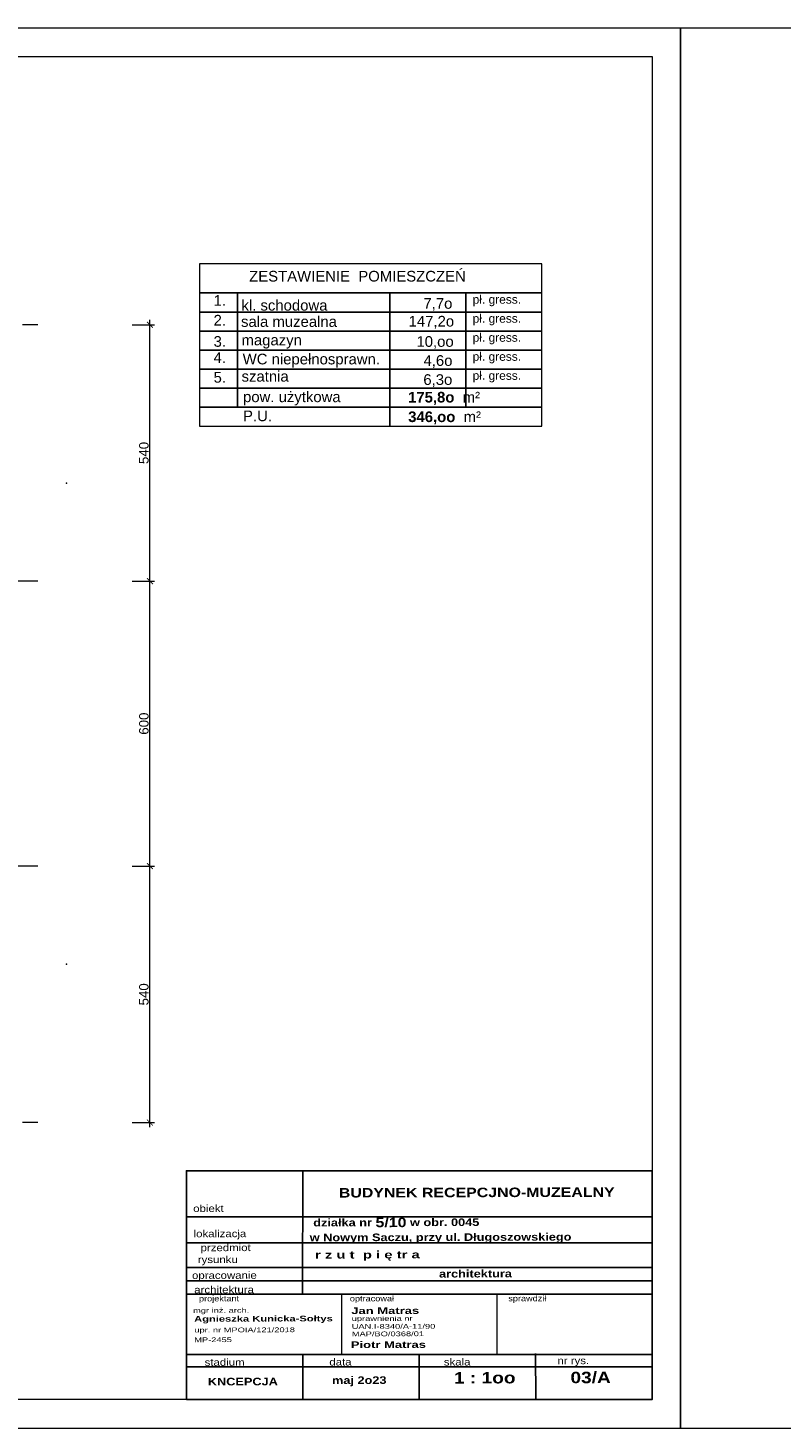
# Model space of a CAD drawing. Extents: x 4615668 to 9294084, y 5331114 to 10688993.
# Tile 13 of 181: x 4648536 to 4650123, y 5334449 to 5337397. Entities that reach past the tile are written whole.
import ezdxf

# ---------------------------------------------------------------- set-up
doc = ezdxf.new("R2010")
doc.units = 0
doc.header["$MEASUREMENT"] = 0
doc.linetypes.add('DASHDOT', pattern=[25.4, 12.7, -6.35, 0, -6.35])
for name, color, linetype in [('1', 7, 'Continuous'), ('DIM', 7, 'Continuous'), ('OPIS', 7, 'Continuous'), ('WYMIAROWANIE', 1, 'Continuous')]:
    doc.layers.add(name, color=color, linetype=linetype)
for name, color, linetype, lineweight in [('hatch', 253, 'Continuous', 0), ('Osie', 175, 'DASHDOT', 9), ('Wymiar', 7, 'Continuous', 9)]:
    doc.layers.add(name, color=color, linetype=linetype, lineweight=lineweight)
doc.styles.add('ARIAL', font='arial.ttf', dxfattribs={"height": 10})
doc.styles.add('Arial Narrow 20', font='arial.ttf', dxfattribs={"height": 20})
doc.styles.add('ARIAL_WYM50', font='arial.ttf', dxfattribs={"height": 15})
doc.styles.add('courier', font='stylu.ttf')
doc.styles.add('tomek14', font='ISOCP.shx', dxfattribs={"height": 14})
doc.dimstyles.new('1do100 ok', dxfattribs={"dimscale": 0.5, "dimtxt": 12, "dimasz": 25, "dimexe": 20, "dimexo": 0, "dimgap": 5, "dimtad": 1, "dimdec": 0, "dimzin": 9, "dimtxsty": 'Arial Narrow 20', "dimblk": 'ARCHTICK', "dimcen": 3, "dimdle": 20, "dimclrd": 256, "dimclre": 256, "dimclrt": 256, "dimadec": 0, "dimazin": 2, "dimtfac": 1, "dimtdec": 0, "dimtix": 1, "dimtmove": 2, "dimatfit": 3, "dimldrblk": 'NONE', "dimfxl": 0, "dimtvp": 1, "dimtolj": 1, "dimtzin": 0, "dimlwd": 5, "dimlwe": 5, "dimarcsym": 0})

# ---------------------------------------------------------------- blocks, each defined once
blk = doc.blocks.new('G$C61CBF25F')
at = {"layer": 'Osie', "lineweight": 0, "ltscale": 2.5}
for p, q in [((305, 0), (305, 1880)), ((855, 0), (855, 1880)), ((1425, 0), (1425, 1880)), ((1525, 1780), (204.8, 1780)), ((1525, 1780), (204.8, 1780)), ((95, 540), (95, 1340)), ((1525, 1240), (-5, 1240)), ((1525, 640), (-5, 640)), ((1525, 100), (204.8, 100))]:
    blk.add_line(p, q, dxfattribs=at)
blk = doc.blocks.new('_ArchTick')
at = {"color": 0, "linetype": 'ByBlock', "const_width": 0.15}
blk.add_lwpolyline([(-0.5, -0.5), (0.5, 0.5)], dxfattribs=at)
blk = doc.blocks.new('*D3158')
at = {"layer": 'Defpoints', "color": 0}
for p in [(4648557, 5335632.4), (4648793.4, 5335632.4), (4648557, 5335092.4)]:
    blk.add_point(p, dxfattribs=at)
at = {"layer": 'DIM', "lineweight": 5, "ltscale": 40}
for p, q in [((4648755.9, 5335632.4), (4648803.4, 5335632.4)), ((4648793.4, 5335082.4), (4648793.4, 5335642.4)), ((4648755.9, 5335092.4), (4648803.4, 5335092.4))]:
    blk.add_line(p, q, dxfattribs=at)
at = {"layer": 'DIM', "linetype": 'ByBlock', "lineweight": 5, "xscale": 12.5, "yscale": 12.5, "zscale": 12.5}
for p, rotation in [((4648793.4, 5335632.4), 90), ((4648793.4, 5335092.4), 270)]:
    blk.add_blockref('_ArchTick', p, dxfattribs=dict(at, rotation=rotation))
at = {"layer": 'DIM', "lineweight": 0, "ltscale": 40, "insert": (4648780.7, 5335362.4), "char_height": 20, "attachment_point": 5, "rotation": 90, "style": 'Arial Narrow 20'}
blk.add_mtext('\\A1;540', dxfattribs=at)
blk = doc.blocks.new('_None')
blk = doc.blocks.new('*D3159')
at = {"layer": 'Defpoints', "color": 0}
for p in [(4648557, 5336232.4), (4648793.4, 5336232.4), (4648557, 5335632.4)]:
    blk.add_point(p, dxfattribs=at)
at = {"layer": 'DIM', "lineweight": 5, "ltscale": 40}
for p, q in [((4648793.4, 5335622.4), (4648793.4, 5336242.4)), ((4648755.9, 5336232.4), (4648803.4, 5336232.4)), ((4648755.9, 5335632.4), (4648803.4, 5335632.4))]:
    blk.add_line(p, q, dxfattribs=at)
at = {"layer": 'DIM', "linetype": 'ByBlock', "lineweight": 5, "xscale": 12.5, "yscale": 12.5, "zscale": 12.5}
for p, rotation in [((4648793.4, 5336232.4), 90), ((4648793.4, 5335632.4), 270)]:
    blk.add_blockref('_ArchTick', p, dxfattribs=dict(at, rotation=rotation))
at = {"layer": 'DIM', "lineweight": 0, "ltscale": 40, "insert": (4648780.7, 5335932.4), "char_height": 20, "attachment_point": 5, "rotation": 90, "style": 'Arial Narrow 20'}
blk.add_mtext('\\A1;600', dxfattribs=at)
blk = doc.blocks.new('*D3160')
at = {"layer": 'Defpoints', "color": 0}
for p in [(4648557, 5336772.4), (4648793.4, 5336772.4), (4648557, 5336232.4)]:
    blk.add_point(p, dxfattribs=at)
at = {"layer": 'DIM', "lineweight": 5, "ltscale": 40}
for p, q in [((4648755.9, 5336772.4), (4648803.4, 5336772.4)), ((4648793.4, 5336222.4), (4648793.4, 5336782.4)), ((4648755.9, 5336232.4), (4648803.4, 5336232.4))]:
    blk.add_line(p, q, dxfattribs=at)
at = {"layer": 'DIM', "linetype": 'ByBlock', "lineweight": 5, "xscale": 12.5, "yscale": 12.5, "zscale": 12.5}
for p, rotation in [((4648793.4, 5336772.4), 90), ((4648793.4, 5336232.4), 270)]:
    blk.add_blockref('_ArchTick', p, dxfattribs=dict(at, rotation=rotation))
at = {"layer": 'DIM', "lineweight": 0, "ltscale": 40, "insert": (4648780.7, 5336502.4), "char_height": 20, "attachment_point": 5, "rotation": 90, "style": 'Arial Narrow 20'}
blk.add_mtext('\\A1;540', dxfattribs=at)
blk = doc.blocks.new('G$CE5B2E794')
at = {"layer": 'OPIS', "width": 743.088, "attachment_point": 1, "rotation": 0.1544, "style": 'courier'}
for s, insert, char_height in [('{\\W1.4;\\fArial|b1|i0|c238|p34;\\H0.444444x; \\fArial|b0|i0|c238|p34;\\H1.250001x;mgr inż. arch.\\fArial|b1|i0|c238|p34;\\P\\H1.2x; Agnieszka Kunicka-Sołtys}', (-4.4, 71.8), 18), ('{\\W1.4;\\fArial|b0|i0|c238|p34;upr. nr MPOIA/121/2018}', (2.6, 30.6), 10), ('{\\W1.4;\\fArial|b0|i0|c238|p34;MP-2455}', (2.4, 10), 10)]:
    blk.add_mtext(s, dxfattribs=dict(at, insert=insert, char_height=char_height))
blk = doc.blocks.new('G$C0830A37A')
at = {"layer": 'OPIS', "width": 743.088, "attachment_point": 1, "rotation": 0.1544, "style": 'courier'}
for s, insert, char_height in [('{\\W1.4;\\fArial|b1|i0|c238|p34;Jan Matras}', (0, 61.1), 14), ('{\\fArial|b0|i0|c238|p34;\\W1.4;uprawnienia nr\\PUAN.I-8340/A-11/90}', (0.9, 42.6), 10), ('{\\fArial|b0|i0|c238|p34;\\W1.4;MAP/BO/0368/01}', (1.1, 10.2), 10)]:
    blk.add_mtext(s, dxfattribs=dict(at, insert=insert, char_height=char_height))

msp = doc.modelspace()

# ---------------------------------------------------------------- linework, layer by layer
at = {"lineweight": 0, "ltscale": 40}
for p, q in [((4649197.201, 5334730.895), (4649197.201, 5334603.969)), ((4649524.09, 5334730.895), (4649524.09, 5334603.969))]:
    msp.add_line(p, q, dxfattribs=at)
for p in [(4648617.892, 5336438.999), (4648617.892, 5335425.833), (4649197.201, 5334730.895), (4649524.133, 5334730.895)]:
    msp.add_point(p, dxfattribs=at)
at = {"layer": 'hatch', "color": 252}
for points in [[(4645711.587, 5334449.245), (4649911.587, 5334449.245), (4649911.587, 5337397.245), (4645711.587, 5337397.245)], [(4645711.587, 5334449.245), (4649911.587, 5334449.245), (4649911.587, 5337397.245), (4645711.587, 5337397.245)], [(4649911.587, 5334449.245), (4654111.587, 5334449.245), (4654111.587, 5337397.245), (4649911.587, 5337397.245)], [(4649911.587, 5334449.245), (4654111.587, 5334449.245), (4654111.587, 5337397.245), (4649911.587, 5337397.245)], [(4646031.587, 5337337.245), (4649851.587, 5337337.245), (4649851.587, 5334509.245), (4646031.587, 5334509.245)]]:
    msp.add_lwpolyline(points, close=True, dxfattribs=at)
at = {"layer": 'OPIS'}
for p, q in [((4649115.51, 5334990.964), (4649115.159, 5334730.895)), ((4649850.317, 5334894.068), (4648870.36, 5334894.068)), ((4649850.626, 5334894.068), (4648870.669, 5334894.068)), ((4649850.775, 5334838.819), (4648870.818, 5334838.819)), ((4649850.914, 5334787.151), (4648870.957, 5334787.151)), ((4649851.066, 5334730.895), (4648870.268, 5334730.895)), ((4649850.99, 5334759.074), (4648871.033, 5334759.074)), ((4649851.332, 5334603.969), (4648871.375, 5334603.969)), ((4649115.411, 5334604.631), (4649115.667, 5334509.907)), ((4649360.38, 5334603.969), (4649360.973, 5334510.568)), ((4649606.025, 5334605.953), (4649606.28, 5334511.229)), ((4649851.402, 5334578.136), (4648871.444, 5334578.136))]:
    msp.add_line(p, q, dxfattribs=at)
msp.add_lwpolyline([(4648870.36, 5334509.245), (4649851.587, 5334509.245), (4649851.388, 5334990.964), (4648870.16, 5334990.964)], close=True, dxfattribs=at)
at = {"layer": 'Osie', "lineweight": 0, "ltscale": 5}
for p, q in [((4648556.992, 5336232.416), (4647236.838, 5336232.416)), ((4648556.992, 5335632.416), (4647236.838, 5335632.416))]:
    msp.add_line(p, q, dxfattribs=at)
at = {"layer": 'Wymiar', "color": 7, "linetype": 'Continuous', "lineweight": 13, "ltscale": 40}
msp.add_lwpolyline([(4648897.872, 5336558.697), (4649619.278, 5336558.697), (4649619.278, 5336900.924), (4648897.872, 5336900.924)], close=True, dxfattribs=at)
at = {"layer": 'WYMIAROWANIE', "color": 7}
for p, q in [((4648897.872, 5336839.242), (4649619.278, 5336839.242)), ((4648897.872, 5336839.242), (4649619.278, 5336839.242)), ((4648978.028, 5336839.242), (4648978.028, 5336598.773)), ((4649298.653, 5336839.242), (4649298.653, 5336598.773)), ((4649298.653, 5336839.242), (4649298.653, 5336558.697)), ((4649458.966, 5336839.242), (4649458.966, 5336598.773)), ((4649458.966, 5336839.242), (4649458.966, 5336638.853)), ((4648897.872, 5336799.164), (4649619.278, 5336799.164)), ((4648897.872, 5336759.086), (4649619.278, 5336759.086)), ((4648978.028, 5336759.086), (4648978.028, 5336719.007)), ((4649298.653, 5336759.086), (4649298.653, 5336678.929)), ((4649458.966, 5336759.086), (4649458.966, 5336719.007)), ((4648897.872, 5336719.007), (4649619.278, 5336719.007)), ((4648897.872, 5336719.007), (4649619.278, 5336719.007)), ((4648897.872, 5336719.007), (4649619.278, 5336719.007)), ((4648897.872, 5336719.007), (4649619.278, 5336719.007)), ((4648898.582, 5336678.932), (4649619.278, 5336678.932)), ((4649298.653, 5336598.773), (4649298.653, 5336678.929)), ((4648898.582, 5336638.853), (4649619.278, 5336638.853)), ((4648898.582, 5336638.853), (4649619.278, 5336638.853)), ((4648899.736, 5336598.775), (4649619.278, 5336598.775))]:
    msp.add_line(p, q, dxfattribs=at)

# ---------------------------------------------------------------- block references
at = {"lineweight": 0, "ltscale": 40}
msp.add_blockref('G$C61CBF25F', (4647031.992, 5334992.416), dxfattribs=at)
at = {"color": 1, "lineweight": 0, "ltscale": 40}
for name, p in [('G$CE5B2E794', (4648884.374, 5334629.916)), ('G$C0830A37A', (4649217.647, 5334642.032))]:
    msp.add_blockref(name, p, dxfattribs=at)

# ---------------------------------------------------------------- texts
at = {"layer": '1', "insert": (4649565.065, 5334865.718), "char_height": 16, "width": 884.77435, "attachment_point": 5, "rotation": 0.154448, "style": 'ARIAL_WYM50'}
msp.add_mtext('\\A1;\\pxql;{\\W1.2;\\fArial|b1|i0|c238|p34;  działka nr \\H1.25x;5/10\\H0.8x; w obr. 0045\\P w Nowym Saczu, przy ul. Długoszowskiego }', dxfattribs=at)
at = {"layer": 'OPIS', "rotation": 0.154448}
for s, insert, char_height, width, attachment_point, style in [('{\\W1.2;\\fArial|b1|i0|c238|p34; BUDYNEK RECEPCJNO-MUZEALNY}', (4649477.331, 5334945.13), 20, 777.58363, 5, 'ARIAL_WYM50'), ('{\\fEuphemia|b0|i0|c0|p34;\\W1.2;obiekt}', (4648916.71, 5334911.491), 15, 711.00695, 5, 'ARIAL_WYM50'), ('{\\fEuphemia|b0|i0|c0|p34;\\W1.2;lokalizacja}', (4648940.934, 5334856.242), 15, 711.00695, 5, 'ARIAL_WYM50'), ('{\\fEuphemia|b0|i0|c0|p34;\\W1.2;     przedmiot\\Prysunku}', (4648936.36, 5334814.291), 15, 711.00695, 5, 'ARIAL_WYM50'), ('{\\W1.4;\\fArial|b1|i0|c238|p34;\\C0; r z u t  p i ę tr a}', (4649132.489, 5334821.888), 16, 735.92353, 1, 'ARIAL'), ('{\\fEuphemia|b0|i0|c0|p34;\\W1.2;opracowanie}', (4648950.344, 5334768.518), 15, 711.00695, 5, 'ARIAL_WYM50'), ('{\\fArial|b1|i0|c238|p34;\\W1.2;architektura}', (4649479.314, 5334774.116), 16, 711.00695, 5, 'ARIAL_WYM50'), ('{\\fEuphemia|b0|i0|c0|p34;\\W1.2;architektura}', (4648949.671, 5334740.339), 15, 711.00695, 5, 'ARIAL_WYM50'), ('{\\W1.2;\\FEuphemia|c0;projektant}', (4648939.078, 5334720.115), 12, 711.00695, 5, 'ARIAL_WYM50'), ('{\\W1.2;\\FEuphemia|c0;optracował}', (4649261.214, 5334720.116), 12, 711.00695, 5, 'ARIAL_WYM50'), ('{\\W1.2;\\FEuphemia|c0;sprawdził}', (4649588.576, 5334720.384), 12, 711.00695, 5, 'ARIAL_WYM50'), ('{\\W1.4;\\fArial|b1|i0|c238|p34;Piotr Matras}', (4649216.733, 5334631.561), 14, 743.08825, 1, 'courier'), ('{\\fEuphemia|b0|i0|c0|p34;\\W1.2;stadium}', (4648950.756, 5334587.579), 15, 711.00695, 5, 'ARIAL_WYM50'), ('{\\fEuphemia|b0|i0|c0|p34;\\W1.2;data}', (4649194.792, 5334588.237), 15, 711.00695, 5, 'ARIAL_WYM50'), ('{\\fEuphemia|b0|i0|c0|p34;\\W1.2;skala}', (4649440.733, 5334588.237), 15, 711.00695, 5, 'ARIAL_WYM50'), ('{\\fEuphemia|b0|i0|c0|p34;\\W1.2;nr rys.}', (4649685.408, 5334588.896), 15, 711.00695, 5, 'ARIAL_WYM50'), ('{\\W1.2;\\fArial|b1|i0|c238|p34;KNCEPCJA}', (4648989.204, 5334546.882), 16, 711.00695, 5, 'ARIAL_WYM50'), ('{\\W1.2;\\fArial|b1|i0|c238|p34;maj 2o23}', (4649234.51, 5334547.544), 16, 711.00695, 5, 'ARIAL_WYM50'), ('{\\fArial|b1|i0|c238|p34;\\W1.2;\\C0;1 : 1oo}', (4649434.07, 5334566.874), 24, 735.92353, 1, 'ARIAL'), ('{\\W1.2;\\fArial|b1|i0|c238|p34;\\C0;03/A}', (4649679.377, 5334567.536), 24, 735.92353, 1, 'ARIAL')]:
    msp.add_mtext(s, dxfattribs=dict(at, insert=insert, char_height=char_height, width=width, attachment_point=attachment_point, style=style))
at = {"layer": 'WYMIAROWANIE', "color": 7, "attachment_point": 1, "style": 'tomek14'}
for s, insert, char_height, width in [('{\\fArial|b0|i0|c238|p34;ZESTAWIENIE  POMIESZCZEŃ}', (4649002.481, 5336885.823), 22.44375, 638.27059), ('{\\fArial|b0|i0|c238|p34;1.}', (4648927.525, 5336834.836), 22.44375, 26.13398), ('{\\fArial|b0|i0|c238|p34;kl. schodowa}', (4648986.237, 5336824.607), 22.44375, 350.63905), ('{\\fArial|b0|i0|c238|p34;7,7o}', (4649369.647, 5336828.478), 22.44375, 280.981), ('{\\fArial|b0|i0|c238|p34;pł. gress.}', (4649473.38, 5336834.739), 18, 280.981), ('{\\fArial|b0|i0|c238|p34;pł. gress.}', (4649473.38, 5336794.661), 18, 280.981), ('{\\fArial|b0|i0|c238|p34;2.}', (4648927.525, 5336793.163), 22.44375, 26.13398), ('{\\fArial|b0|i0|c238|p34;sala muzealna}', (4648985.351, 5336790.371), 22.44375, 350.63905), ('{\\fArial|b0|i0|c238|p34;147,2o}', (4649338.448, 5336791.062), 22.44375, 280.981), ('{\\fArial|b0|i0|c238|p34;3.}', (4648927.525, 5336748.399), 22.44375, 26.13398), ('{\\fArial|b0|i0|c238|p34;magazyn}', (4648986.366, 5336751.423), 22.44375, 350.63905), ('{\\fArial|b0|i0|c238|p34;10,oo}', (4649354.968, 5336748.322), 22.44375, 280.981), ('{\\fArial|b0|i0|c238|p34;pł. gress.}', (4649473.38, 5336754.583), 18, 280.981), ('{\\fArial|b0|i0|c238|p34;4.}', (4648927.525, 5336714.602), 22.44375, 26.13398), ('{\\fArial|b0|i0|c238|p34;WC niepełnosprawn.}', (4648988.844, 5336711.343), 22.44375, 350.63905), ('{\\fArial|b0|i0|c238|p34;4,6o}', (4649369.829, 5336708.244), 22.44375, 280.981), ('{\\fArial|b0|i0|c238|p34;pł. gress.}', (4649473.38, 5336714.505), 18, 280.981), ('{\\fArial|b0|i0|c238|p34;szatnia}', (4648986.491, 5336674.971), 22.44375, 350.63905), ('{\\fArial|b0|i0|c238|p34;pł. gress.}', (4649473.38, 5336674.426), 18, 280.981), ('{\\fArial|b0|i0|c238|p34;5.}', (4648927.525, 5336672.928), 22.44375, 26.13398), ('{\\fArial|b0|i0|c238|p34;6,3o}', (4649369.502, 5336668.163), 22.44375, 280.981), ('{\\fArial|b0|i0|c238|p34;pow. użytkowa}', (4648989.631, 5336631.822), 22.44375, 280.981), ('{\\fArial|b1|i0|c238|p34;175,8o\\fArial|b0|i0|c238|p34;  m²}', (4649337.36, 5336631.077), 22.44375, 280.981), ('{\\fArial|b0|i0|c238|p34;P.U.}', (4648989.631, 5336591.744), 22.44375, 280.981), ('{\\fArial|b1|i0|c238|p34;346,oo\\fArial|b0|i0|c238|p34;  m²}', (4649337.607, 5336589.883), 22.44375, 280.981)]:
    msp.add_mtext(s, dxfattribs=dict(at, insert=insert, char_height=char_height, width=width))

# ---------------------------------------------------------------- dimensions: what is measured, and where the dimension line sits
at = {"layer": 'DIM', "lineweight": 0, "ltscale": 40}
for base, p1, p2, picture, middle in [((4648793.432, 5336772.416), (4648556.992, 5336232.416), (4648556.992, 5336772.416), '*D3160', (4648780.721, 5336502.416)), ((4648793.432, 5336232.416), (4648556.992, 5335632.416), (4648556.992, 5336232.416), '*D3159', (4648780.721, 5335932.416)), ((4648793.432, 5335632.416), (4648556.992, 5335092.416), (4648556.992, 5335632.416), '*D3158', (4648780.721, 5335362.416))]:
    dim = msp.add_linear_dim(base=base, p1=p1, p2=p2, angle=90, dimstyle='1do100 ok', dxfattribs=at)
    dim.commit()
    dim.dimension.update_dxf_attribs({"geometry": picture, "text_midpoint": middle})

doc.saveas('drawing.dxf')
